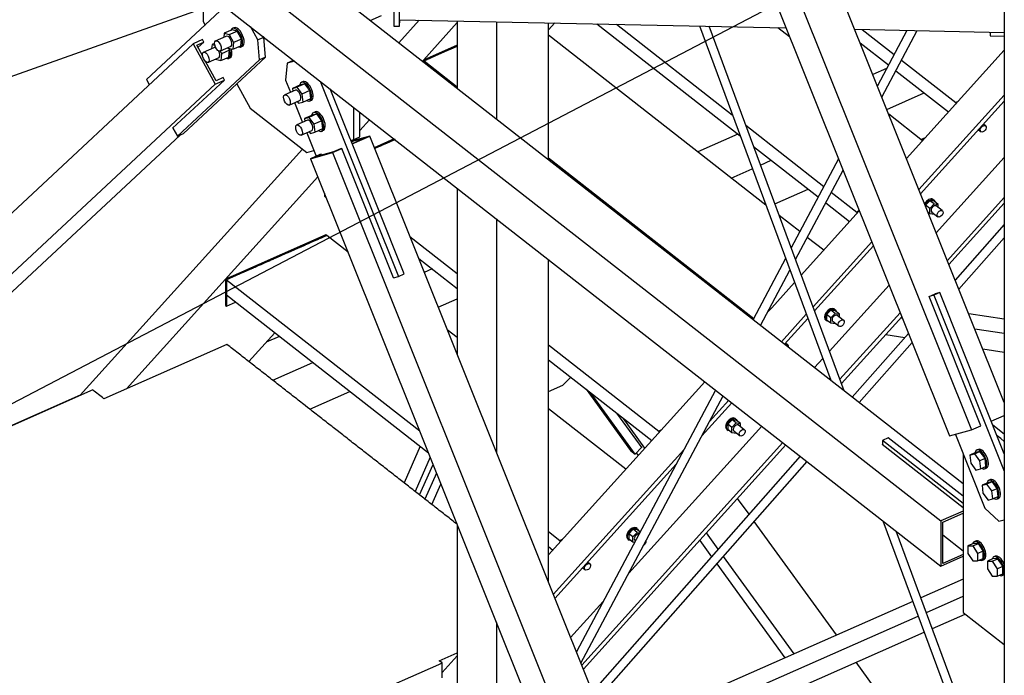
# Paper-space layout 'A0 Advance Steel' of a CAD drawing. Header units: millimetres. Extents: x 292 to 712, y 182 to 776.
# Tile 8 of 61: x 402 to 430, y 395 to 414. Entities that reach past the tile are written whole.
import ezdxf

# ---------------------------------------------------------------- set-up
doc = ezdxf.new("R2010")
doc.units = ezdxf.units.MM
doc.layers.get('0').update_dxf_attribs({"linetype": 'CONTINUOUS'})
for name, color, linetype in [('AS_Belki', 145, 'CONTINUOUS'), ('AS_Blachy', 30, 'CONTINUOUS'), ('AS_Kraty', 9, 'CONTINUOUS'), ('AS_Schody', 253, 'CONTINUOUS'), ('AS_Sruby', 9, 'CONTINUOUS')]:
    doc.layers.add(name, color=color, linetype=linetype)

psp = doc.layouts.new('A0 Advance Steel')

# ---------------------------------------------------------------- hatches: boundary and pattern name
at = {"layer": 'AS_Kraty', "extrusion": (-7.6233e-17, 0.809331, 0.587353)}
h = psp.add_hatch(dxfattribs=at)
h.set_pattern_fill('GRATE', color=9, scale=0.266667, angle=-53.074, style=0)
h.set_pattern_definition([(306.926, (-425.02017, -32699.37757), (0.169209, 0.127166), []), (36.926, (-425.0202, -32699.3776), (-0.50866, 0.676835), [])])
h.paths.add_polyline_path([(-427.8, -32697.01), (-429, -32696.967), (-428.107, -32698.156), (-427.764, -32697.058)], flags=0)
h.paths.add_polyline_path([(-425.144, -32697.105), (-427.372, -32697.025), (-427.453, -32697.028), (-427.894, -32698.439), (-423.358, -32704.474), (-425.069, -32697.205)], flags=0)
h.paths.add_polyline_path([(-428.417, -32691.973), (-428.457, -32692.031), (-429.733, -32694.438), (-429.756, -32694.518), (-429.756, -32695.073), (-429.68, -32695.174), (-429.423, -32695.184), (-429.282, -32695.371), (-427.311, -32695.442), (-427.25, -32695.412), (-426.834, -32694.079)], flags=0)
h.paths.add_polyline_path([(-426.621, -32694.362), (-426.939, -32695.381), (-426.882, -32695.457), (-425.768, -32695.497)], flags=0)
h.paths.add_polyline_path([(-422.49, -32699.859), (-421.007, -32706.16), (-420.931, -32706.262), (-419.279, -32705.02), (-419.278, -32704.909), (-419.517, -32703.816)], flags=0)
h.paths.add_polyline_path([(-419.131, -32704.328), (-419.029, -32704.797), (-419.012, -32704.82), (-418.852, -32704.7)], flags=0)
h = psp.add_hatch(dxfattribs=at)
h.set_pattern_fill('GRATE', color=9, scale=0.266667, angle=-53.074, style=0)
h.set_pattern_definition([(306.926, (-422.18405, -32697.24613), (0.169209, 0.127166), []), (36.926, (-422.18405, -32697.2461), (-0.50866, 0.676835), [])])
h.paths.add_polyline_path([(-421.013, -32700.468), (-421.956, -32700.435), (-420.543, -32702.315), (-420.917, -32700.596)], flags=0)
h.paths.add_polyline_path([(-426.966, -32692.437), (-427.38, -32693.217), (-426.482, -32694.412), (-426.939, -32692.473)], flags=0)
h.paths.add_polyline_path([(-425.581, -32689.841), (-425.576, -32689.958), (-425.158, -32691.735), (-425.116, -32691.791), (-424.823, -32690.85)], flags=0)
h.paths.add_polyline_path([(-424.61, -32691.133), (-425.001, -32692.388), (-424.968, -32692.543), (-423.637, -32698.197), (-423.181, -32698.805), (-421.295, -32698.873), (-421.325, -32698.722), (-422.311, -32694.191)], flags=0)
h.paths.add_polyline_path([(-421.926, -32694.704), (-421.042, -32698.766), (-420.953, -32698.885), (-418.724, -32698.965)], flags=0)
h.paths.add_polyline_path([(-417.499, -32700.594), (-420.585, -32700.484), (-420.668, -32700.484), (-420.158, -32702.827), (-418.787, -32704.651), (-416.709, -32703.089), (-416.69, -32703.003), (-416.69, -32701.672)], flags=0)
h = psp.add_hatch(dxfattribs=at)
h.set_pattern_fill('GRATE', color=9, scale=0.266667, angle=-53.074, style=0)
h.set_pattern_definition([(306.926, (-419.34793, -32695.1147), (0.169209, 0.127166), []), (36.926, (-419.3479, -32695.1147), (-0.50866, 0.676835), [])])
h.paths.add_polyline_path([(-423.675, -32691.354), (-423.871, -32691.981), (-423.338, -32692.69), (-423.61, -32691.441)], flags=0)
h.paths.add_polyline_path([(-423.651, -32691.276), (-423.644, -32691.284)], flags=0)
h.paths.add_polyline_path([(-423.957, -32689.98), (-424.544, -32691.086), (-424.084, -32691.698), (-423.79, -32690.757), (-423.78, -32690.66), (-423.916, -32690.035)], flags=0)
h.paths.add_polyline_path([(-423.06, -32688.289), (-423.716, -32689.524), (-423.735, -32689.61), (-423.633, -32690.079), (-423.595, -32690.13), (-423.032, -32688.327)], flags=0)
h.paths.add_polyline_path([(-423.026, -32688.223), (-423.007, -32688.248)], flags=0)
h.paths.add_polyline_path([(-422.991, -32688.158), (-422.983, -32688.17)], flags=0)
h.paths.add_polyline_path([(-422.598, -32687.904), (-423.479, -32690.727), (-423.463, -32690.86), (-422.953, -32693.203), (-416.69, -32701.537), (-416.69, -32695.767)], flags=0)
h.paths.add_polyline_path([(-414.076, -32699.244), (-414.076, -32701.02), (-414.033, -32701.077), (-413.18, -32700.437)], flags=0)
h = psp.add_hatch(dxfattribs=at)
h.set_pattern_fill('GRATE', color=9, scale=0.266667, angle=-53.074, style=0)
h.set_pattern_definition([(306.926, (-416.51181, -32692.98326), (0.169209, 0.127166), []), (36.926, (-416.5118, -32692.9833), (-0.50866, 0.676835), [])])
h.paths.add_polyline_path([(-419.908, -32685.579), (-419.948, -32685.637), (-421.156, -32687.913), (-416.69, -32693.856), (-416.69, -32689.861)], flags=0)
h.paths.add_polyline_path([(-414.076, -32693.339), (-414.076, -32697.334), (-412.263, -32699.747), (-411.73, -32699.347), (-411.729, -32699.237), (-412.679, -32695.198)], flags=0)
h = psp.add_hatch(dxfattribs=at)
h.set_pattern_fill('GRATE', color=9, scale=0.266667, angle=-53.074, style=0)
h.set_pattern_definition([(306.926, (-413.6757, -32690.85183), (0.169209, 0.127166), []), (36.926, (-413.6757, -32690.8518), (-0.50866, 0.676835), [])])
h.paths.add_polyline_path([(-414.076, -32692.649), (-414.076, -32693.204), (-413.827, -32693.536), (-414.017, -32692.728)], flags=0)
h.paths.add_polyline_path([(-414.076, -32692.539), (-414.055, -32692.566)], flags=0)
h.paths.add_polyline_path([(-417.072, -32683.447), (-417.112, -32683.505), (-418.872, -32686.823), (-416.69, -32689.726), (-416.69, -32683.956)], flags=0)
h.paths.add_polyline_path([(-412.959, -32688.921), (-410.982, -32697.321), (-410.279, -32698.257), (-407.508, -32696.174)], flags=0)
h = psp.add_hatch(dxfattribs=at)
h.set_pattern_fill('GRATE', color=9, scale=0.266667, angle=36.0933, style=0)
h.set_pattern_definition([(36.0933, (-403.17076, -32683.15954), (-0.1246933, 0.171039), []), (126.0933, (-403.17076, -32683.15954), (-0.684156, -0.498773), [])])
h.paths.add_polyline_path([(-413.639, -32680.65), (-413.56, -32680.755), (-414.076, -32681.214), (-414.076, -32687.319), (-414.073, -32687.4), (-414.04, -32687.458), (-407.472, -32696.197), (-403.946, -32693.547), (-403.626, -32693.973), (-396.291, -32688.461), (-393.484, -32686.333), (-390.892, -32682.215), (-390.872, -32682.118), (-390.79, -32681.976), (-390.502, -32681.519), (-390.53, -32681.456), (-399.258, -32669.842)], flags=0)

# ---------------------------------------------------------------- linework, layer by layer
at = {"color": 7}
for points in [[(428.928, 417.334), (358.279, 380.391), (335.759, 380.391)], [(408.395, 414.8), (352.648, 394.968), (335.759, 394.968)]]:
    psp.add_lwpolyline(points, dxfattribs=at)
at = {"layer": 'AS_Belki', "linetype": 'Continuous', "ltscale": 0.15}
for p, q in [((429.756, 484.716), (429.756, 310.713)), ((429.756, 402.919), (411.565, 448.326)), ((409.869, 447.681), (428.186, 401.961)), ((410.499, 447.856), (428.816, 402.135)), ((428.575, 400.593), (390.128, 430.64)), ((388.849, 430.076), (427.94, 399.524)), ((388.849, 428.781), (427.94, 398.23)), ((412.42, 413.898), (423.497, 413.665)), ((414.076, 413.863), (414.076, 411.924)), ((415.197, 413.839), (415.197, 411.048)), ((416.69, 409.881), (416.69, 413.808)), ((421.017, 413.717), (424.782, 403.557)), ((425.167, 403.256), (421.292, 413.711)), ((425.468, 413.623), (429.756, 413.533)), ((426.962, 413.592), (426.117, 412.002)), ((426.247, 411.679), (427.26, 413.585)), ((406.77, 413.327), (406.504, 413.209)), ((406.605, 413.168), (406.808, 413.257)), ((406.641, 413.102), (406.808, 413.257)), ((406.808, 413.257), (406.77, 413.327)), ((406.504, 413.209), (388.187, 396.12)), ((406.504, 413.209), (407.134, 412.05)), ((406.777, 412.853), (406.605, 413.168)), ((407.16, 412.148), (406.86, 412.7)), ((426.381, 412.499), (425.988, 412.325)), ((405.915, 410.783), (407.4, 412.168)), ((407.134, 412.05), (407.4, 412.168)), ((407.362, 412.237), (407.16, 412.148)), ((407.4, 412.168), (407.362, 412.237)), ((407.134, 412.05), (388.817, 394.961)), ((426.388, 411.326), (427.459, 411.799)), ((405.926, 410.787), (405.915, 410.783)), ((390.859, 396.342), (406.13, 410.59)), ((411.565, 410.557), (411.036, 410.411)), ((411.04, 410.401), (411.463, 410.519)), ((411.463, 410.519), (411.063, 410.342)), ((411.066, 410.337), (411.565, 410.557)), ((429.756, 365.151), (411.565, 410.557)), ((422.117, 410.617), (420.968, 410.109)), ((427.368, 410.464), (427.5, 410.522)), ((410.499, 410.087), (410.765, 410.204)), ((410.728, 410.194), (410.525, 410.105)), ((410.765, 410.204), (410.728, 410.194)), ((412.25, 406.499), (410.765, 410.204)), ((409.869, 409.912), (410.499, 410.087)), ((410.136, 410.03), (409.869, 409.912)), ((409.869, 409.912), (428.186, 364.192)), ((410.525, 410.105), (409.971, 409.951)), ((409.971, 409.951), (410.173, 410.04)), ((410.173, 410.04), (410.136, 410.03)), ((410.185, 410.01), (410.173, 410.04)), ((410.499, 410.087), (428.816, 364.367)), ((422.768, 409.728), (423.078, 409.865)), ((425.003, 409.905), (423.648, 407.355)), ((421.929, 409.358), (422.533, 409.625)), ((423.772, 407.021), (425.133, 409.582)), ((414.076, 409.065), (414.076, 404.289)), ((423.181, 408.616), (424.137, 409.038)), ((415.197, 408.189), (415.197, 401.49)), ((429.756, 408.021), (428.351, 406.426)), ((428.455, 406.168), (429.756, 407.646)), ((416.69, 397.765), (416.69, 407.022)), ((423.487, 407.052), (422.555, 405.298)), ((413.357, 406.749), (413.13, 406.65)), ((412.261, 406.503), (412.25, 406.499)), ((422.768, 405.131), (423.611, 406.718)), ((413.531, 405.651), (414.076, 405.891)), ((427.598, 405.959), (427.779, 406.039)), ((429.082, 402.253), (427.598, 405.959)), ((427.779, 406.039), (427.79, 406.044)), ((427.79, 406.044), (427.79, 406.042)), ((426.786, 405.345), (426.833, 405.338)), ((429.756, 405.311), (428.738, 405.461)), ((408.976, 404.816), (408.598, 404.649)), ((427.008, 404.901), (425.399, 403.075)), ((426.356, 404.869), (426.908, 404.788)), ((428.91, 405.032), (429.756, 404.907)), ((425.595, 402.922), (427.111, 404.643)), ((429.139, 404.459), (429.756, 404.368)), ((408.788, 403.557), (409.938, 404.065)), ((409.847, 402.73), (410.996, 403.237)), ((421.481, 403.278), (417.49, 395.767)), ((417.62, 395.444), (421.694, 403.111)), ((418.644, 402.617), (419.365, 401.622)), ((429.382, 402.385), (429.756, 402.55)), ((419.456, 401.615), (418.844, 402.461)), ((428.816, 402.135), (429.082, 402.253)), ((428.186, 401.961), (428.816, 402.135)), ((413.01, 401.664), (412.548, 400.619)), ((426.251, 401.718), (426.262, 401.723)), ((428.575, 399.902), (426.251, 401.718)), ((423.907, 401.382), (417.95, 394.62)), ((419.207, 401.479), (419.263, 401.402)), ((419.365, 401.622), (419.356, 401.628)), ((418.053, 394.362), (424.103, 401.229)), ((413.48, 400.899), (413.149, 400.149)), ((413.349, 399.993), (413.608, 400.579)), ((422.44, 399.717), (422.112, 400.17)), ((428.575, 399.805), (427.94, 399.524)), ((427.994, 399.494), (428.575, 399.751)), ((414.076, 399.412), (414.076, 393.75)), ((424.947, 396.255), (422.589, 399.511)), ((426.274, 399.532), (429.756, 390.136)), ((427.94, 399.524), (427.94, 398.23)), ((427.994, 398.307), (427.994, 399.494)), ((421.557, 398.714), (421.219, 399.181)), ((429.756, 390.874), (426.659, 399.231)), ((428.575, 398.661), (427.994, 399.115)), ((421.026, 398.967), (421.366, 398.498)), ((428.575, 398.564), (427.994, 398.307)), ((421.515, 398.292), (423.464, 395.6)), ((423.728, 395.716), (421.706, 398.508)), ((427.94, 398.23), (428.575, 398.51)), ((428.575, 397.856), (427.366, 397.322)), ((427.131, 397.219), (418.445, 393.384)), ((427.522, 396.902), (428.575, 397.366)), ((415.197, 396.612), (415.197, 391.88)), ((418.612, 392.968), (427.287, 396.798)), ((427.694, 396.438), (428.635, 396.853)), ((418.795, 392.51), (427.459, 396.334)), ((429.109, 390.507), (425.512, 395.475))]:
    psp.add_line(p, q, dxfattribs=at)
at = {"layer": 'AS_Blachy', "linetype": 'Continuous', "ltscale": 0.15}
for p, q in [((406.786, 414.762), (406.786, 413.848)), ((412.255, 414.47), (412.255, 413.715)), ((412.415, 413.712), (412.415, 414.467)), ((407.414, 414.272), (405.17, 412.178)), ((406.786, 413.848), (406.845, 413.74)), ((411.578, 413.877), (411.902, 414.019)), ((412.415, 413.712), (412.427, 413.898)), ((408.356, 413.316), (408.148, 413.698)), ((412.255, 413.715), (412.415, 413.712)), ((429.35, 413.541), (429.35, 413.434)), ((408.526, 413.391), (408.356, 413.316)), ((408.403, 412.749), (408.356, 413.316)), ((408.526, 413.391), (408.516, 413.411)), ((408.573, 412.824), (408.526, 413.391)), ((429.35, 413.434), (429.756, 413.426)), ((414.076, 413.166), (413.103, 412.736)), ((413.78, 413.006), (413.522, 412.892)), ((413.844, 413.034), (413.78, 413.006)), ((413.92, 413.068), (413.844, 413.034)), ((414.024, 413.114), (413.92, 413.068)), ((414.045, 413.123), (414.024, 413.114)), ((414.076, 413.137), (414.045, 413.123)), ((408.403, 412.749), (406.052, 410.556)), ((407.757, 412.062), (408.573, 412.824)), ((408.573, 412.824), (408.403, 412.749)), ((409.372, 412.73), (409.201, 412.655)), ((409.409, 412.713), (409.201, 412.655)), ((409.382, 412.733), (409.372, 412.73)), ((413.103, 412.736), (413.127, 412.718)), ((413.103, 412.736), (413.103, 412.685)), ((413.208, 412.754), (413.127, 412.718)), ((413.267, 412.78), (413.208, 412.754)), ((413.488, 412.877), (413.267, 412.78)), ((413.522, 412.892), (413.488, 412.877)), ((409.201, 412.655), (409.154, 412.162)), ((405.17, 412.178), (405.247, 412.037)), ((409.154, 412.162), (409.293, 411.816)), ((410.143, 412.139), (412.387, 406.538)), ((406.223, 410.631), (407.757, 412.062)), ((407.757, 412.062), (408.137, 411.363)), ((411.008, 410.48), (410.435, 411.911)), ((428.432, 411.553), (428.363, 411.523)), ((408.137, 411.363), (409.761, 410.093)), ((409.411, 411.519), (409.639, 410.951)), ((411.112, 410.467), (411.112, 411.382)), ((428.363, 411.523), (428.387, 411.505)), ((428.363, 411.523), (428.363, 411.478)), ((411.282, 410.543), (411.282, 411.248)), ((405.924, 410.791), (406.052, 410.556)), ((406.052, 410.556), (406.223, 410.631)), ((409.758, 410.655), (410.027, 409.982)), ((411.023, 410.443), (411.008, 410.48)), ((411.023, 410.443), (411.112, 410.467)), ((412.557, 406.613), (411.023, 410.443)), ((411.112, 410.467), (411.282, 410.543)), ((412.267, 410.479), (411.697, 410.227)), ((412.17, 410.407), (412.128, 410.388)), ((412.262, 410.447), (412.17, 410.407)), ((412.263, 410.448), (412.262, 410.447)), ((412.291, 410.46), (412.263, 410.448)), ((409.761, 410.093), (409.961, 410.149)), ((411.815, 410.25), (411.73, 410.212)), ((411.871, 410.275), (411.815, 410.25)), ((411.903, 410.289), (411.871, 410.275)), ((411.996, 410.33), (411.903, 410.289)), ((412.128, 410.388), (411.996, 410.33)), ((411.996, 410.33), (411.996, 410.33)), ((410.267, 408.92), (410.267, 408.841)), ((410.267, 408.841), (410.291, 408.822)), ((410.291, 408.86), (410.291, 408.822)), ((410.291, 408.822), (410.304, 408.828)), ((425.596, 408.413), (425.527, 408.383)), ((425.527, 408.383), (425.551, 408.364)), ((425.527, 408.383), (425.527, 408.338)), ((410.308, 407.726), (407.804, 406.62)), ((410.332, 407.707), (409.941, 407.535)), ((410.332, 407.707), (410.308, 407.726)), ((409.425, 407.307), (409.346, 407.272)), ((409.427, 407.308), (409.425, 407.307)), ((409.675, 407.417), (409.427, 407.308)), ((409.706, 407.431), (409.675, 407.417)), ((409.941, 407.535), (409.706, 407.431)), ((408.768, 407.017), (408.712, 406.992)), ((408.801, 407.031), (408.768, 407.017)), ((408.893, 407.072), (408.801, 407.031)), ((409.018, 407.127), (408.893, 407.072)), ((409.075, 407.152), (409.018, 407.127)), ((409.159, 407.19), (409.075, 407.152)), ((409.16, 407.19), (409.159, 407.19)), ((409.284, 407.245), (409.16, 407.19)), ((409.346, 407.272), (409.32, 407.26)), ((408.174, 406.755), (408.112, 406.727)), ((408.236, 406.782), (408.174, 406.755)), ((408.267, 406.796), (408.236, 406.782)), ((408.362, 406.837), (408.267, 406.796)), ((408.441, 406.872), (408.362, 406.837)), ((408.502, 406.9), (408.441, 406.872)), ((408.534, 406.913), (408.502, 406.9)), ((408.627, 406.955), (408.534, 406.913)), ((408.712, 406.992), (408.627, 406.955)), ((407.804, 406.62), (407.43, 406.456)), ((407.43, 406.456), (407.455, 406.437)), ((407.43, 406.456), (407.43, 405.7)), ((407.547, 406.478), (407.455, 406.437)), ((407.579, 406.492), (407.547, 406.478)), ((407.72, 406.554), (407.579, 406.492)), ((407.814, 406.596), (407.72, 406.554)), ((407.845, 406.61), (407.814, 406.596)), ((407.907, 406.637), (407.845, 406.61)), ((407.97, 406.665), (407.907, 406.637)), ((408.083, 406.715), (407.97, 406.665)), ((408.112, 406.727), (408.083, 406.715)), ((412.249, 406.5), (412.387, 406.538)), ((412.387, 406.538), (412.557, 406.613)), ((407.455, 406.437), (407.455, 405.682)), ((427.734, 405.998), (427.608, 405.964)), ((427.905, 406.074), (427.734, 405.998)), ((427.734, 405.998), (429.756, 400.952)), ((427.905, 406.074), (427.779, 406.039)), ((429.756, 401.453), (427.905, 406.074)), ((407.43, 405.7), (407.455, 405.682)), ((407.455, 405.682), (407.719, 405.798)), ((417.101, 403.42), (417.327, 403.647)), ((416.69, 403.238), (417.101, 403.42)), ((417.766, 403.303), (419.042, 401.541)), ((419.17, 401.441), (417.894, 403.203)), ((429.756, 402.013), (429.429, 402.269)), ((419.923, 402.132), (419.855, 402.102)), ((419.855, 402.102), (419.879, 402.084)), ((419.855, 402.102), (419.855, 402.057)), ((428.354, 402.007), (429.203, 399.887)), ((429.654, 401.885), (429.551, 401.965)), ((426.432, 401.906), (426.262, 401.83)), ((428.575, 400.023), (426.262, 401.83)), ((426.262, 401.83), (426.262, 401.71)), ((428.575, 400.232), (426.432, 401.906)), ((429.756, 401.805), (429.654, 401.885)), ((419.042, 401.541), (419.17, 401.441)), ((419.17, 401.441), (419.359, 401.63)), ((428.575, 401.456), (428.575, 396.901)), ((413.3, 401.35), (412.867, 400.37)), ((412.995, 400.27), (413.382, 401.145)), ((429.203, 399.887), (429.597, 399.515)), ((429.597, 399.515), (429.756, 399.559)), ((417.087, 398.992), (417.019, 398.962)), ((417.019, 398.962), (417.043, 398.943)), ((417.019, 398.962), (417.019, 398.917)), ((428.575, 396.901), (429.756, 395.977))]:
    psp.add_line(p, q, dxfattribs=at)
at = {"layer": 'AS_Kraty', "linetype": 'Continuous', "ltscale": 0.15}
for p, q in [((418.071, 413.779), (422.185, 410.563)), ((418.638, 413.767), (421.96, 411.171)), ((423.599, 413.409), (423.267, 413.669)), ((425.683, 413.619), (426.597, 412.904)), ((422.919, 408.584), (416.69, 413.453)), ((425.624, 413.232), (426.435, 412.599)), ((413.66, 412.953), (413.606, 412.929)), ((413.713, 412.976), (413.66, 412.953)), ((413.766, 413), (413.713, 412.976)), ((413.82, 413.023), (413.766, 413)), ((413.873, 413.047), (413.82, 413.023)), ((413.979, 413.094), (413.873, 413.047)), ((414.033, 413.118), (413.979, 413.094)), ((414.076, 413.137), (414.033, 413.118)), ((413.18, 412.741), (413.127, 412.718)), ((413.127, 412.718), (414.076, 411.976)), ((413.127, 412.718), (413.127, 412.666)), ((413.233, 412.765), (413.18, 412.741)), ((413.34, 412.812), (413.233, 412.765)), ((413.393, 412.835), (413.34, 412.812)), ((413.447, 412.859), (413.393, 412.835)), ((413.5, 412.882), (413.447, 412.859)), ((413.553, 412.906), (413.5, 412.882)), ((413.606, 412.929), (413.553, 412.906)), ((426.81, 412.738), (428.363, 411.523)), ((426.648, 412.433), (428.159, 411.251)), ((428.417, 411.547), (428.363, 411.523)), ((428.432, 411.553), (428.417, 411.547)), ((427.415, 410.427), (426.444, 411.186)), ((422.345, 410.87), (424.585, 409.119)), ((412.209, 410.424), (412.156, 410.401)), ((412.263, 410.448), (412.209, 410.424)), ((412.291, 410.46), (412.263, 410.448)), ((411.73, 410.212), (411.707, 410.203)), ((411.783, 410.236), (411.73, 410.212)), ((411.836, 410.26), (411.783, 410.236)), ((411.889, 410.283), (411.836, 410.26)), ((411.943, 410.307), (411.889, 410.283)), ((411.996, 410.33), (411.943, 410.307)), ((412.049, 410.354), (411.996, 410.33)), ((412.103, 410.377), (412.049, 410.354)), ((412.156, 410.401), (412.103, 410.377)), ((422.571, 410.262), (424.423, 408.814)), ((416.69, 409.933), (422.574, 405.334)), ((424.798, 408.953), (425.527, 408.383)), ((424.636, 408.648), (425.323, 408.111)), ((423.895, 407.821), (423.304, 408.283)), ((425.581, 408.406), (425.527, 408.383)), ((425.596, 408.413), (425.581, 408.406)), ((410.066, 407.59), (410.013, 407.566)), ((410.119, 407.613), (410.066, 407.59)), ((410.173, 407.637), (410.119, 407.613)), ((410.226, 407.66), (410.173, 407.637)), ((410.332, 407.707), (410.226, 407.66)), ((410.944, 407.229), (410.332, 407.707)), ((412.717, 407.681), (414.076, 406.619)), ((424.579, 407.287), (424.108, 407.655)), ((409.426, 407.307), (409.373, 407.284)), ((409.48, 407.331), (409.426, 407.307)), ((409.533, 407.354), (409.48, 407.331)), ((409.586, 407.378), (409.533, 407.354)), ((409.693, 407.425), (409.586, 407.378)), ((409.746, 407.449), (409.693, 407.425)), ((409.799, 407.472), (409.746, 407.449)), ((409.853, 407.496), (409.799, 407.472)), ((409.959, 407.543), (409.853, 407.496)), ((410.013, 407.566), (409.959, 407.543)), ((408.787, 407.025), (408.734, 407.002)), ((408.84, 407.049), (408.787, 407.025)), ((408.893, 407.072), (408.84, 407.049)), ((408.947, 407.096), (408.893, 407.072)), ((409.053, 407.143), (408.947, 407.096)), ((409.107, 407.166), (409.053, 407.143)), ((409.16, 407.19), (409.107, 407.166)), ((409.213, 407.213), (409.16, 407.19)), ((409.32, 407.26), (409.213, 407.213)), ((409.373, 407.284), (409.32, 407.26)), ((412.969, 407.052), (414.076, 406.187)), ((408.147, 406.743), (408.094, 406.719)), ((408.201, 406.766), (408.147, 406.743)), ((408.254, 406.79), (408.201, 406.766)), ((408.307, 406.813), (408.254, 406.79)), ((408.361, 406.837), (408.307, 406.813)), ((408.414, 406.86), (408.362, 406.837)), ((408.467, 406.884), (408.414, 406.86)), ((408.52, 406.907), (408.502, 406.9)), ((408.574, 406.931), (408.52, 406.907)), ((408.68, 406.978), (408.574, 406.931)), ((408.734, 407.002), (408.68, 406.978)), ((407.508, 406.46), (407.455, 406.437)), ((407.561, 406.484), (407.508, 406.46)), ((407.614, 406.508), (407.561, 406.484)), ((407.668, 406.531), (407.614, 406.508)), ((407.721, 406.555), (407.72, 406.554)), ((407.774, 406.578), (407.721, 406.555)), ((407.828, 406.602), (407.774, 406.578)), ((407.845, 406.61), (407.828, 406.602)), ((407.934, 406.649), (407.881, 406.625)), ((408.041, 406.696), (407.934, 406.649)), ((408.094, 406.719), (408.041, 406.696)), ((407.455, 406.437), (412.997, 402.105)), ((407.455, 406.005), (413.249, 401.477)), ((414.076, 404.782), (413.789, 405.006)), ((407.472, 404.586), (403.946, 403.029)), ((407.511, 404.556), (407.472, 404.586)), ((407.551, 404.524), (407.511, 404.556)), ((407.591, 404.493), (407.551, 404.524)), ((407.631, 404.462), (407.591, 404.493)), ((416.69, 404.576), (419.855, 402.102)), ((407.671, 404.43), (407.631, 404.462)), ((407.711, 404.399), (407.671, 404.43)), ((407.751, 404.368), (407.711, 404.399)), ((407.791, 404.336), (407.751, 404.368)), ((407.831, 404.305), (407.791, 404.336)), ((407.871, 404.274), (407.831, 404.305)), ((407.911, 404.243), (407.871, 404.274)), ((407.951, 404.211), (407.911, 404.243)), ((407.991, 404.18), (407.951, 404.211)), ((408.032, 404.149), (407.991, 404.18)), ((408.072, 404.117), (408.032, 404.149)), ((408.112, 404.086), (408.072, 404.117)), ((408.152, 404.055), (408.112, 404.086)), ((408.192, 404.023), (408.152, 404.055)), ((408.232, 403.992), (408.192, 404.023)), ((408.272, 403.961), (408.232, 403.992)), ((408.312, 403.929), (408.272, 403.961)), ((408.352, 403.898), (408.312, 403.929)), ((416.69, 404.145), (419.651, 401.83)), ((408.392, 403.867), (408.352, 403.898)), ((408.432, 403.836), (408.392, 403.867)), ((408.472, 403.804), (408.432, 403.836)), ((408.512, 403.773), (408.472, 403.804)), ((408.552, 403.742), (408.512, 403.773)), ((408.592, 403.71), (408.552, 403.742)), ((408.632, 403.679), (408.592, 403.71)), ((408.672, 403.648), (408.632, 403.679)), ((408.712, 403.616), (408.672, 403.648)), ((408.753, 403.585), (408.712, 403.616)), ((408.793, 403.554), (408.753, 403.585)), ((408.833, 403.523), (408.793, 403.554)), ((408.873, 403.491), (408.833, 403.523)), ((408.913, 403.46), (408.873, 403.491)), ((408.953, 403.429), (408.913, 403.46)), ((408.993, 403.397), (408.953, 403.429)), ((409.033, 403.366), (408.993, 403.397)), ((409.073, 403.335), (409.033, 403.366)), ((403.626, 403.28), (393.507, 398.813)), ((403.666, 403.248), (403.626, 403.28)), ((403.706, 403.217), (403.666, 403.248)), ((403.746, 403.186), (403.706, 403.217)), ((403.786, 403.154), (403.746, 403.186)), ((403.826, 403.123), (403.786, 403.154)), ((403.866, 403.092), (403.826, 403.123)), ((403.906, 403.061), (403.866, 403.092)), ((409.113, 403.303), (409.073, 403.335)), ((409.153, 403.272), (409.113, 403.303)), ((409.193, 403.241), (409.153, 403.272)), ((409.233, 403.209), (409.193, 403.241)), ((409.273, 403.178), (409.233, 403.209)), ((409.313, 403.147), (409.273, 403.178)), ((409.353, 403.116), (409.313, 403.147)), ((409.393, 403.084), (409.353, 403.116)), ((409.434, 403.053), (409.393, 403.084)), ((403.946, 403.029), (403.906, 403.061)), ((409.474, 403.022), (409.434, 403.053)), ((409.514, 402.99), (409.474, 403.022)), ((409.554, 402.959), (409.514, 402.99)), ((409.594, 402.928), (409.554, 402.959)), ((409.634, 402.896), (409.594, 402.928)), ((409.674, 402.865), (409.634, 402.896)), ((409.714, 402.834), (409.674, 402.865)), ((409.794, 402.771), (409.714, 402.834)), ((409.834, 402.74), (409.794, 402.771)), ((409.874, 402.709), (409.834, 402.74)), ((409.914, 402.677), (409.874, 402.709)), ((409.954, 402.646), (409.914, 402.677)), ((409.994, 402.615), (409.954, 402.646)), ((410.034, 402.583), (409.994, 402.615)), ((410.074, 402.552), (410.034, 402.583)), ((410.114, 402.521), (410.074, 402.552)), ((410.155, 402.489), (410.114, 402.521)), ((418.906, 401.006), (416.69, 402.739)), ((410.195, 402.458), (410.155, 402.489)), ((410.235, 402.427), (410.195, 402.458)), ((410.275, 402.396), (410.235, 402.427)), ((410.315, 402.364), (410.275, 402.396)), ((410.355, 402.333), (410.315, 402.364)), ((410.395, 402.302), (410.355, 402.333)), ((410.435, 402.27), (410.395, 402.302)), ((410.475, 402.239), (410.435, 402.27)), ((410.515, 402.208), (410.475, 402.239)), ((410.555, 402.176), (410.515, 402.208)), ((410.595, 402.145), (410.555, 402.176)), ((410.635, 402.114), (410.595, 402.145)), ((410.715, 402.051), (410.635, 402.114)), ((410.755, 402.02), (410.715, 402.051)), ((410.795, 401.989), (410.755, 402.02)), ((410.835, 401.957), (410.795, 401.989)), ((410.876, 401.926), (410.835, 401.957)), ((419.908, 402.126), (419.855, 402.102)), ((419.923, 402.132), (419.908, 402.126)), ((410.916, 401.895), (410.876, 401.926)), ((410.956, 401.863), (410.916, 401.895)), ((410.996, 401.832), (410.956, 401.863)), ((411.036, 401.801), (410.996, 401.832)), ((411.076, 401.769), (411.036, 401.801)), ((411.116, 401.738), (411.076, 401.769)), ((411.156, 401.707), (411.116, 401.738)), ((411.196, 401.675), (411.156, 401.707)), ((411.236, 401.644), (411.196, 401.675)), ((411.276, 401.613), (411.236, 401.644)), ((411.316, 401.582), (411.276, 401.613)), ((411.356, 401.55), (411.316, 401.582)), ((411.396, 401.519), (411.356, 401.55)), ((411.436, 401.488), (411.396, 401.519)), ((411.476, 401.456), (411.436, 401.488)), ((411.516, 401.425), (411.476, 401.456)), ((411.556, 401.394), (411.516, 401.425)), ((411.637, 401.331), (411.556, 401.394)), ((411.677, 401.3), (411.637, 401.331)), ((411.717, 401.269), (411.677, 401.3)), ((411.757, 401.237), (411.717, 401.269)), ((411.797, 401.206), (411.757, 401.237)), ((411.837, 401.175), (411.797, 401.206)), ((411.877, 401.143), (411.837, 401.175)), ((411.917, 401.112), (411.877, 401.143)), ((411.957, 401.081), (411.917, 401.112)), ((411.997, 401.049), (411.957, 401.081)), ((412.037, 401.018), (411.997, 401.049)), ((412.077, 400.987), (412.037, 401.018)), ((412.117, 400.955), (412.077, 400.987)), ((412.157, 400.924), (412.117, 400.955)), ((412.197, 400.893), (412.157, 400.924)), ((412.237, 400.862), (412.197, 400.893)), ((412.278, 400.83), (412.237, 400.862)), ((412.318, 400.799), (412.278, 400.83)), ((412.358, 400.768), (412.318, 400.799)), ((412.398, 400.736), (412.358, 400.768)), ((412.438, 400.705), (412.398, 400.736)), ((412.478, 400.674), (412.438, 400.705)), ((412.518, 400.642), (412.478, 400.674)), ((412.558, 400.611), (412.518, 400.642)), ((412.598, 400.58), (412.558, 400.611)), ((412.638, 400.548), (412.598, 400.58)), ((412.678, 400.517), (412.638, 400.548)), ((412.718, 400.486), (412.678, 400.517)), ((412.758, 400.455), (412.718, 400.486)), ((412.798, 400.423), (412.758, 400.455)), ((412.838, 400.392), (412.798, 400.423)), ((412.878, 400.361), (412.838, 400.392)), ((412.918, 400.329), (412.878, 400.361)), ((412.958, 400.298), (412.918, 400.329)), ((412.999, 400.267), (412.958, 400.298)), ((413.039, 400.235), (412.999, 400.267)), ((413.079, 400.204), (413.039, 400.235)), ((413.119, 400.173), (413.079, 400.204)), ((413.159, 400.142), (413.119, 400.173)), ((413.199, 400.11), (413.159, 400.142)), ((413.239, 400.079), (413.199, 400.11)), ((413.279, 400.048), (413.239, 400.079)), ((413.319, 400.016), (413.279, 400.048)), ((413.359, 399.985), (413.319, 400.016)), ((413.399, 399.954), (413.359, 399.985)), ((413.439, 399.922), (413.399, 399.954)), ((413.479, 399.891), (413.439, 399.922)), ((413.519, 399.86), (413.479, 399.891)), ((413.559, 399.828), (413.519, 399.86)), ((413.599, 399.797), (413.559, 399.828)), ((413.639, 399.766), (413.599, 399.797)), ((413.679, 399.735), (413.639, 399.766)), ((413.72, 399.703), (413.679, 399.735)), ((413.76, 399.672), (413.72, 399.703)), ((413.8, 399.641), (413.76, 399.672)), ((413.84, 399.609), (413.8, 399.641)), ((413.88, 399.578), (413.84, 399.609)), ((413.92, 399.547), (413.88, 399.578)), ((413.96, 399.515), (413.92, 399.547)), ((414, 399.484), (413.96, 399.515)), ((414.04, 399.453), (414, 399.484)), ((414.068, 399.431), (414.04, 399.453)), ((416.69, 399.219), (417.019, 398.962)), ((417.072, 398.985), (417.019, 398.962)), ((417.087, 398.992), (417.072, 398.985)), ((416.69, 398.788), (416.814, 398.69)), ((413.559, 395.517), (414.076, 395.745)), ((413.543, 395.412), (413.639, 395.454)), ((413.56, 395.516), (413.559, 395.517)), ((413.6, 395.485), (413.56, 395.516)), ((413.639, 395.454), (413.6, 395.485)), ((413.639, 395.022), (413.639, 395.454)), ((399.258, 389.106), (413.543, 395.412))]:
    psp.add_line(p, q, dxfattribs=at)
at = {"layer": 'AS_Schody', "linetype": 'Continuous', "ltscale": 0.15}
for p, q in [((412.98, 413.886), (412.395, 413.238)), ((413.103, 412.736), (414.076, 413.814)), ((416.69, 413.608), (416.867, 413.804)), ((429.756, 413.02), (426.953, 409.916)), ((413.075, 412.706), (413.103, 412.736)), ((427.31, 409.025), (429.756, 411.734)), ((427.357, 408.909), (429.756, 411.566)), ((411.282, 410.721), (411.562, 411.03)), ((411.026, 410.437), (411.034, 410.446)), ((409.64, 410.188), (403.265, 403.13)), ((427.807, 407.786), (429.756, 409.944)), ((404.594, 403.315), (410.079, 409.388)), ((428.124, 406.994), (429.756, 408.802)), ((428.17, 406.878), (429.756, 408.634)), ((425.599, 408.417), (423.937, 406.576)), ((424.275, 405.664), (425.956, 407.526)), ((424.319, 405.545), (426.003, 407.41)), ((410.935, 407.236), (410.939, 407.241)), ((423.743, 406.361), (423.088, 405.637)), ((424.745, 404.396), (426.453, 406.287)), ((423.088, 405.637), (422.962, 405.497)), ((423.369, 404.661), (424.081, 405.45)), ((423.458, 404.592), (424.125, 405.33)), ((425.045, 403.586), (426.77, 405.496)), ((425.089, 403.467), (426.817, 405.379)), ((408.099, 404.096), (408.843, 404.92)), ((424.316, 403.921), (424.551, 404.181)), ((421.174, 403.517), (416.69, 398.552)), ((403.265, 403.13), (393.526, 398.831)), ((403.265, 403.13), (403.273, 403.124)), ((403.273, 403.124), (403.265, 403.13)), ((421.085, 401.964), (421.944, 402.916)), ((421.301, 402.372), (421.855, 402.985)), ((418.991, 398.025), (422.803, 402.245)), ((417.642, 395.388), (423.407, 401.772)), ((417.689, 395.272), (423.496, 401.703)), ((416.828, 397.419), (420.569, 401.562)), ((416.875, 397.303), (420.352, 401.154)), ((417.325, 396.18), (418.259, 397.214)), ((414.076, 395.658), (413.639, 395.174))]:
    psp.add_line(p, q, dxfattribs=at)
at = {"layer": 'AS_Sruby', "linetype": 'Continuous', "ltscale": 0.15}
for p, q in [((407.621, 413.609), (407.392, 413.508)), ((407.539, 413.472), (407.769, 413.573)), ((407.769, 413.573), (407.621, 413.609)), ((407.674, 413.668), (407.631, 413.65)), ((407.893, 413.344), (407.769, 413.573)), ((407.441, 413.418), (407.138, 413.284)), ((407.392, 413.508), (407.379, 413.39)), ((407.392, 413.508), (407.539, 413.472)), ((407.539, 413.472), (407.664, 413.243)), ((407.664, 413.243), (407.641, 413.049)), ((407.893, 413.344), (407.664, 413.243)), ((407.871, 413.151), (407.893, 413.344)), ((407.095, 413.094), (406.791, 412.96)), ((407.046, 413.185), (407.032, 413.067)), ((407.118, 413.217), (407.046, 413.185)), ((407.046, 413.185), (407.125, 413.165)), ((407.274, 413), (407.317, 412.92)), ((407.289, 413.005), (407.592, 413.139)), ((407.547, 413.021), (407.317, 412.92)), ((407.489, 413.094), (407.494, 413.085)), ((407.494, 413.085), (407.641, 413.049)), ((407.547, 413.021), (407.515, 413.08)), ((407.524, 412.827), (407.547, 413.021)), ((407.641, 413.049), (407.871, 413.151)), ((407.861, 413.11), (407.903, 413.129)), ((406.942, 412.682), (407.246, 412.816)), ((407.143, 412.771), (407.148, 412.762)), ((407.148, 412.762), (407.295, 412.726)), ((407.317, 412.92), (407.295, 412.726)), ((407.295, 412.726), (407.524, 412.827)), ((407.514, 412.787), (407.557, 412.805)), ((409.659, 412.123), (409.617, 412.104)), ((409.437, 411.88), (409.133, 411.746)), ((409.579, 412.027), (409.349, 411.926)), ((409.349, 411.926), (409.474, 411.96)), ((409.349, 411.926), (409.357, 411.844)), ((409.703, 412.061), (409.474, 411.96)), ((409.474, 411.96), (409.621, 411.766)), ((409.703, 412.061), (409.579, 412.027)), ((409.85, 411.867), (409.621, 411.766)), ((409.85, 411.867), (409.703, 412.061)), ((409.873, 411.638), (409.85, 411.867)), ((409.252, 411.449), (409.556, 411.583)), ((409.482, 411.551), (409.519, 411.503)), ((409.519, 411.503), (409.644, 411.537)), ((409.621, 411.766), (409.644, 411.537)), ((409.644, 411.537), (409.873, 411.638)), ((409.835, 411.561), (409.877, 411.58)), ((410.006, 411.258), (409.963, 411.24)), ((409.784, 411.015), (409.48, 410.881)), ((409.925, 411.162), (409.696, 411.061)), ((409.696, 411.061), (409.82, 411.095)), ((409.696, 411.061), (409.704, 410.98)), ((410.05, 411.197), (409.82, 411.095)), ((409.82, 411.095), (409.967, 410.901)), ((410.05, 411.197), (409.925, 411.162)), ((410.197, 411.002), (409.967, 410.901)), ((410.197, 411.002), (410.05, 411.197)), ((410.219, 410.774), (410.197, 411.002)), ((409.599, 410.584), (409.902, 410.718)), ((409.829, 410.686), (409.865, 410.638)), ((409.967, 410.901), (409.99, 410.672)), ((409.99, 410.672), (410.219, 410.774)), ((410.181, 410.696), (410.224, 410.715)), ((429.013, 410.743), (429.093, 410.681)), ((429.213, 410.857), (429.156, 410.901)), ((409.865, 410.638), (409.99, 410.672)), ((427.736, 408.727), (427.712, 408.746)), ((427.623, 408.707), (427.5, 408.581)), ((427.618, 408.488), (427.5, 408.581)), ((427.5, 408.581), (427.5, 408.551)), ((427.618, 408.488), (427.742, 408.615)), ((427.618, 408.344), (427.618, 408.488)), ((427.742, 408.615), (427.623, 408.707)), ((427.747, 408.69), (427.623, 408.707)), ((427.742, 408.615), (427.865, 408.597)), ((427.865, 408.597), (427.747, 408.69)), ((427.976, 408.422), (427.802, 408.558)), ((427.865, 408.508), (427.865, 408.597)), ((427.567, 408.384), (427.618, 408.344)), ((427.618, 408.344), (427.742, 408.326)), ((427.682, 408.383), (427.855, 408.247)), ((427.742, 408.326), (427.747, 408.331)), ((424.9, 405.587), (424.876, 405.606)), ((424.787, 405.567), (424.664, 405.44)), ((424.782, 405.348), (424.664, 405.44)), ((424.664, 405.44), (424.664, 405.296)), ((424.782, 405.348), (424.906, 405.474)), ((424.782, 405.203), (424.782, 405.348)), ((424.906, 405.474), (424.787, 405.567)), ((424.911, 405.549), (424.787, 405.567)), ((424.906, 405.474), (425.029, 405.457)), ((425.029, 405.457), (424.911, 405.549)), ((425.14, 405.282), (424.966, 405.418)), ((425.029, 405.368), (425.029, 405.457)), ((424.65, 405.277), (424.674, 405.258)), ((424.664, 405.296), (424.782, 405.203)), ((424.782, 405.203), (424.906, 405.186)), ((424.846, 405.242), (425.019, 405.106)), ((424.906, 405.186), (424.911, 405.191)), ((423.541, 404.576), (423.484, 404.621)), ((421.951, 402.426), (421.828, 402.3)), ((421.946, 402.207), (421.828, 402.3)), ((421.828, 402.3), (421.828, 402.155)), ((421.946, 402.207), (422.07, 402.334)), ((422.07, 402.334), (421.951, 402.426)), ((422.075, 402.409), (421.951, 402.426)), ((422.064, 402.447), (422.04, 402.465)), ((422.07, 402.334), (422.193, 402.316)), ((422.193, 402.316), (422.075, 402.409)), ((422.304, 402.141), (422.13, 402.277)), ((422.193, 402.228), (422.193, 402.316)), ((421.814, 402.137), (421.838, 402.118)), ((421.828, 402.155), (421.946, 402.063)), ((421.946, 402.063), (421.946, 402.207)), ((421.946, 402.063), (422.07, 402.045)), ((422.009, 402.102), (422.183, 401.966)), ((422.07, 402.045), (422.075, 402.051)), ((428.933, 401.483), (428.773, 401.413)), ((428.773, 401.413), (428.899, 401.448)), ((428.773, 401.413), (428.796, 401.181)), ((428.899, 401.448), (429.059, 401.518)), ((428.899, 401.448), (429.048, 401.251)), ((429.059, 401.518), (428.933, 401.483)), ((429.016, 401.577), (428.973, 401.559)), ((429.208, 401.322), (429.059, 401.518)), ((428.796, 401.181), (428.945, 400.985)), ((429.048, 401.251), (429.208, 401.322)), ((429.048, 401.251), (429.071, 401.02)), ((429.071, 401.02), (429.231, 401.09)), ((429.231, 401.09), (429.208, 401.322)), ((428.945, 400.985), (429.071, 401.02)), ((429.191, 401.015), (429.233, 401.034)), ((429.28, 400.619), (429.12, 400.548)), ((429.12, 400.548), (429.246, 400.583)), ((429.12, 400.548), (429.143, 400.317)), ((429.246, 400.583), (429.406, 400.653)), ((429.246, 400.583), (429.394, 400.386)), ((429.406, 400.653), (429.28, 400.619)), ((429.362, 400.713), (429.319, 400.694)), ((429.554, 400.457), (429.406, 400.653)), ((429.143, 400.317), (429.291, 400.12)), ((429.394, 400.386), (429.554, 400.457)), ((429.394, 400.386), (429.417, 400.155)), ((429.577, 400.226), (429.554, 400.457)), ((429.291, 400.12), (429.417, 400.155)), ((429.417, 400.155), (429.577, 400.226)), ((429.537, 400.15), (429.58, 400.169)), ((419.115, 399.286), (418.992, 399.159)), ((419.11, 399.067), (418.992, 399.159)), ((418.992, 399.159), (418.992, 399.015)), ((419.11, 399.067), (419.234, 399.193)), ((419.234, 399.193), (419.115, 399.286)), ((419.238, 399.268), (419.115, 399.286)), ((419.228, 399.306), (419.204, 399.325)), ((419.234, 399.193), (419.305, 399.183)), ((419.318, 399.207), (419.238, 399.268)), ((418.978, 398.996), (419.002, 398.977)), ((418.992, 399.015), (419.11, 398.922)), ((419.11, 398.922), (419.11, 399.067)), ((419.11, 398.922), (419.163, 398.915)), ((419.173, 398.962), (419.183, 398.954)), ((428.874, 398.881), (428.714, 398.81)), ((428.853, 398.81), (429.013, 398.88)), ((429.013, 398.88), (428.874, 398.881)), ((428.931, 398.949), (428.888, 398.93)), ((429.151, 398.664), (429.013, 398.88)), ((428.714, 398.81), (428.853, 398.81)), ((428.714, 398.81), (428.714, 398.595)), ((428.714, 398.595), (428.853, 398.378)), ((428.853, 398.81), (428.991, 398.594)), ((428.991, 398.594), (429.151, 398.664)), ((428.991, 398.594), (428.991, 398.378)), ((429.151, 398.448), (429.151, 398.664)), ((417.869, 398.295), (417.811, 398.34)), ((428.853, 398.378), (428.991, 398.378)), ((428.991, 398.378), (429.151, 398.448)), ((429.137, 398.399), (429.18, 398.418)), ((429.435, 398.443), (429.275, 398.372)), ((429.275, 398.372), (429.413, 398.372)), ((429.275, 398.372), (429.275, 398.156)), ((429.413, 398.372), (429.573, 398.442)), ((429.413, 398.372), (429.552, 398.155)), ((429.573, 398.442), (429.435, 398.443)), ((429.491, 398.51), (429.449, 398.492)), ((429.712, 398.226), (429.573, 398.442)), ((417.669, 398.182), (417.748, 398.12)), ((429.275, 398.156), (429.413, 397.94)), ((429.552, 398.155), (429.712, 398.226)), ((429.552, 398.155), (429.552, 397.94)), ((429.552, 397.94), (429.712, 398.01)), ((429.712, 398.01), (429.712, 398.226)), ((429.413, 397.94), (429.552, 397.94)), ((429.698, 397.961), (429.741, 397.98))]:
    psp.add_line(p, q, dxfattribs=at)
at = {"layer": 'AS_Sruby', "linetype": 'Continuous', "ltscale": 0.15, "extrusion": (-0.799412, -0.352872, 0.486233)}
for centre in [(-213.518, 262.26, -471.318), (-213.362, 262.042, -470.927), (-211.303, 262.836, -472.355), (-210.373, 262.821, -472.326)]:
    psp.add_circle(centre, 0.16, dxfattribs=at)
at = {"layer": 'AS_Sruby', "linetype": 'Continuous', "ltscale": 0.15, "extrusion": (0.600783, -0.469537, 0.646989)}
for centre in [(587.917, -55.117, 64.957), (585.237, -55.456, 65.357), (581.016, -55.261, 65.127), (576.795, -55.066, 64.898), (571.034, -54.338, 64.039)]:
    psp.add_circle(centre, 0.107, dxfattribs=at)
at = {"layer": 'AS_Sruby', "linetype": 'Continuous', "ltscale": 0.15, "extrusion": (-0.799412, -0.352872, 0.486233)}
for centre, radius, start, end in [((-213.518, 262.543, -471.827), 0.293, 332.8267, 207.0644), ((-213.518, 262.566, -471.868), 0.293, 358.3588, 178.3588), ((-213.518, 262.421, -471.608), 0.16, 9.6088, 189.6088), ((-213.362, 262.203, -471.217), 0.16, 149.6445, 189.6088), ((-213.362, 262.203, -471.217), 0.16, 9.6088, 97.0842), ((-213.362, 262.325, -471.436), 0.293, 332.8267, 81.2292), ((-213.362, 262.348, -471.477), 0.293, 358.3588, 74.598), ((-211.303, 263.12, -472.864), 0.293, 324.1642, 215.6773), ((-211.303, 263.142, -472.904), 0.293, 355.9233, 175.9233), ((-211.303, 262.998, -472.645), 0.16, 355.9233, 175.9233), ((-210.373, 263.104, -472.835), 0.293, 324.1642, 215.6773), ((-210.373, 263.127, -472.876), 0.293, 355.9233, 175.9233), ((-210.373, 262.982, -472.617), 0.16, 355.9233, 175.9233), ((-193.839, 269.659, -484.616), 0.293, 325.1109, 214.8016), ((-193.839, 269.682, -484.657), 0.293, 355.9233, 175.9233), ((-192.908, 269.643, -484.588), 0.293, 325.1109, 214.8016), ((-192.908, 269.666, -484.629), 0.293, 355.9233, 175.9233), ((-191.468, 269.113, -483.635), 0.293, 330.082, 209.6251), ((-191.468, 269.136, -483.676), 0.293, 2.766, 182.766), ((-190.841, 269.277, -483.929), 0.293, 330.0819, 209.6251), ((-190.841, 269.299, -483.97), 0.293, 84.7602, 182.766), ((-190.841, 269.299, -483.97), 0.293, 2.766, 10.7718)]:
    psp.add_arc(centre, radius, start, end, dxfattribs=at)
at = {"layer": 'AS_Sruby', "linetype": 'Continuous', "ltscale": 0.15, "extrusion": (0.600783, -0.469537, 0.646989)}
for centre, radius, start, end in [((585.237, -55.196, 65.05), 0.2, 5.3808, 103.6789), ((585.237, -55.313, 65.188), 0.107, 5.3808, 185.3808), ((581.016, -55.001, 64.821), 0.2, 5.3808, 185.3808), ((581.016, -55.118, 64.959), 0.107, 5.3808, 185.3808), ((576.795, -54.807, 64.592), 0.2, 5.3808, 185.3808), ((576.795, -54.924, 64.73), 0.107, 5.3808, 185.3808), ((572.574, -54.612, 64.362), 0.2, 5.3808, 185.3808), ((572.574, -54.729, 64.5), 0.107, 14.8592, 185.3808), ((572.574, -54.872, 64.668), 0.107, 240.8877, 329.6987)]:
    psp.add_arc(centre, radius, start, end, dxfattribs=at)
at = {"layer": 'AS_Sruby', "linetype": 'Continuous', "ltscale": 0.15, "extrusion": (-0.600783, 0.469537, -0.646989)}
for centre, radius, start, end in [((-585.237, -55.216, -65.074), 0.2, 70.3196, 208.4481), ((-581.016, -55.021, -64.844), 0.2, 331.6237, 208.4481), ((-579.475, -54.727, -64.498), 0.107, 129.3114, 229.8225), ((-576.795, -54.826, -64.615), 0.2, 331.6237, 208.4481), ((-572.574, -54.632, -64.386), 0.2, 331.6238, 208.4482)]:
    psp.add_arc(centre, radius, start, end, dxfattribs=at)

doc.saveas('drawing.dxf')
